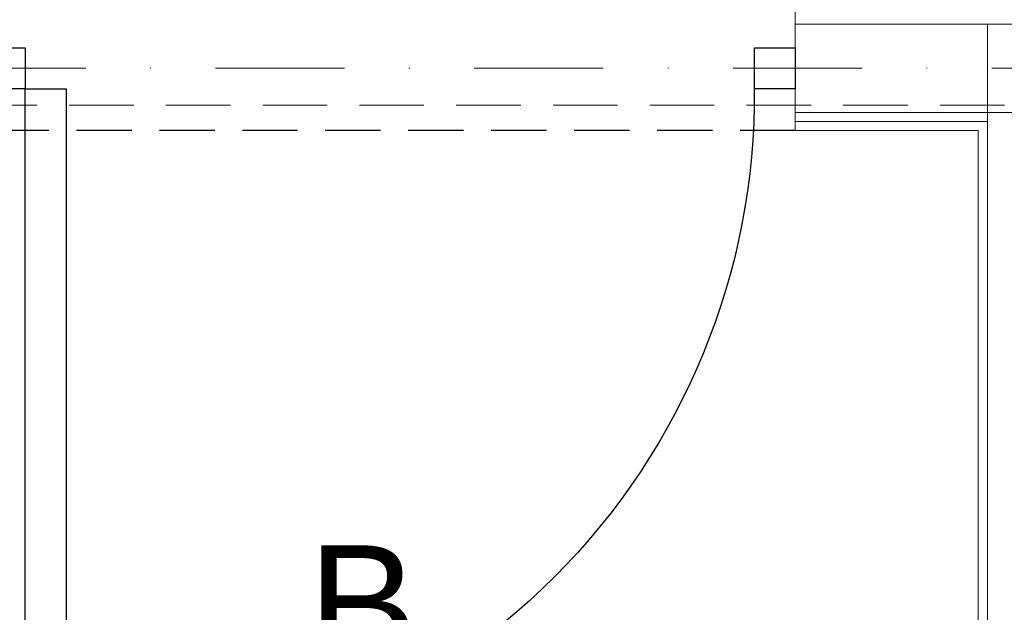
# Model space of a CAD drawing. Header units: inches. Extents: x 45159 to 108059, y -33626 to -17950.
# Tile 11 of 38: x 50000 to 50133, y -18670 to -18590. Entities that reach past the tile are written whole.
import ezdxf
from ezdxf.enums import TextEntityAlignment as Align

# ---------------------------------------------------------------- set-up
doc = ezdxf.new("R2010")
doc.units = ezdxf.units.IN
doc.header["$MEASUREMENT"] = 0
doc.linetypes.add('DASHDOT', pattern=[1, 0.5, -0.25, 0, -0.25])
doc.linetypes.add('HIDDEN', pattern=[0.375, 0.25, -0.125])
for name, color, linetype, lineweight in [('LUXIONA', 140, 'Continuous', 20), ('p--dach', 7, 'Continuous', 30), ('p--osie konstr', 7, 'DASHDOT', 15), ('p--płyta GK', 251, 'Continuous', 0), ('p--ściana szkielet', 251, 'Continuous', 0)]:
    doc.layers.add(name, color=color, linetype=linetype, lineweight=lineweight)
doc.layers.add('p--drzwi', color=7, linetype='Continuous')
doc.layers.add('p--podciąg', color=251, linetype='Continuous')
doc.styles.get("Standard").update_dxf_attribs({"font": 'ARIAL.TTF', "width": 0.75})

# ---------------------------------------------------------------- blocks, each defined once
blk = doc.blocks.new('drzwi-90-100')
for p, q in [((10.1, 87.38), (5.05, 87.38)), ((5.05, 87.38), (5.05, 2.53)), ((10.1, 2.53), (10.1, 87.38)), ((5.05, 2.53), (0, 2.53)), ((0, 2.53), (0, -2.53)), ((5.05, -2.53), (5.05, 2.53)), ((5.05, 2.53), (10.1, 2.53)), ((100, 2.53), (94.95, 2.53)), ((94.95, 2.53), (94.95, -2.53)), ((100, -2.53), (100, 2.53)), ((0, -2.53), (5.05, -2.53)), ((94.95, -2.53), (100, -2.53))]:
    blk.add_line(p, q)
blk.add_arc((10.8, 3.23), 84.15, 359.5233, 90.4767)
blk = doc.blocks.new('B')
at = {"layer": 'LUXIONA', "linetype": 'Continuous'}
h = blk.add_hatch(dxfattribs=at)
h.set_pattern_fill('ANSI31', color=256, scale=200, angle=135)
h.set_pattern_definition([(180, (966.344, -170.453), (-2e-15, -25), [])])
h.paths.add_polyline_path([(30.6, 263.5), (30.6, 31.5), (564.4, 31.5), (564.4, 263.5)])
for points in [[(0, 0), (595, 0), (595, 295), (0, 295)], [(30.6, 31.5), (564.4, 31.5), (564.4, 263.5), (30.6, 263.5)]]:
    blk.add_lwpolyline(points, close=True, dxfattribs=at)
at = {"layer": 'LUXIONA'}
blk.add_attdef('OZNACZENIE', text='', height=80, dxfattribs=at).set_placement((297.5, 343.1), align=Align.CENTER)

msp = doc.modelspace()

# ---------------------------------------------------------------- linework, layer by layer
at = {"layer": 'p--dach', "linetype": 'HIDDEN', "lineweight": 20, "ltscale": 35}
msp.add_line((50776.51, -18601.41), (49656.29, -18601.41), dxfattribs=at)
at = {"layer": 'p--osie konstr', "linetype": 'DASHDOT', "ltscale": 35}
msp.add_line((50780.95, -18596.41), (49696.75, -18596.41), dxfattribs=at)
at = {"layer": 'p--podciąg', "linetype": 'HIDDEN', "ltscale": 30}
msp.add_line((50105, -18604.86), (49995, -18604.86), dxfattribs=at)
at = {"layer": 'p--płyta GK', "ltscale": 35}
for p, q in [((50105, -18603.61), (50131.05, -18603.61)), ((50105, -18604.86), (50129.8, -18604.86)), ((50129.8, -18788.51), (50129.8, -18604.86))]:
    msp.add_line(p, q, dxfattribs=at)
at = {"layer": 'p--ściana szkielet', "ltscale": 35}
for p, q in [((50105, -18604.86), (50105, -18587.96)), ((50264, -18590.41), (50105, -18590.41)), ((50131.05, -18810.46), (50131.05, -18590.41)), ((50264, -18602.41), (50105, -18602.41))]:
    msp.add_line(p, q, dxfattribs=at)

# ---------------------------------------------------------------- block references
at = {"layer": 'LUXIONA', "color": 7, "linetype": 'ByBlock'}
ref = msp.add_blockref('B', (50016.59, -18711.44), dxfattribs=dict(at, xscale=0.09999999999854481, yscale=0.1000000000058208, zscale=0.1))
ref.add_attrib('OZNACZENIE', 'B', dxfattribs={"height": 16}).set_placement((50046.34, -18677.13), align=Align.CENTER)
at = {"layer": 'p--drzwi', "xscale": -1.1, "yscale": 1.1, "rotation": 180}
msp.add_blockref('drzwi-90-100', (49995, -18596.41), dxfattribs=at)

doc.saveas('drawing.dxf')
